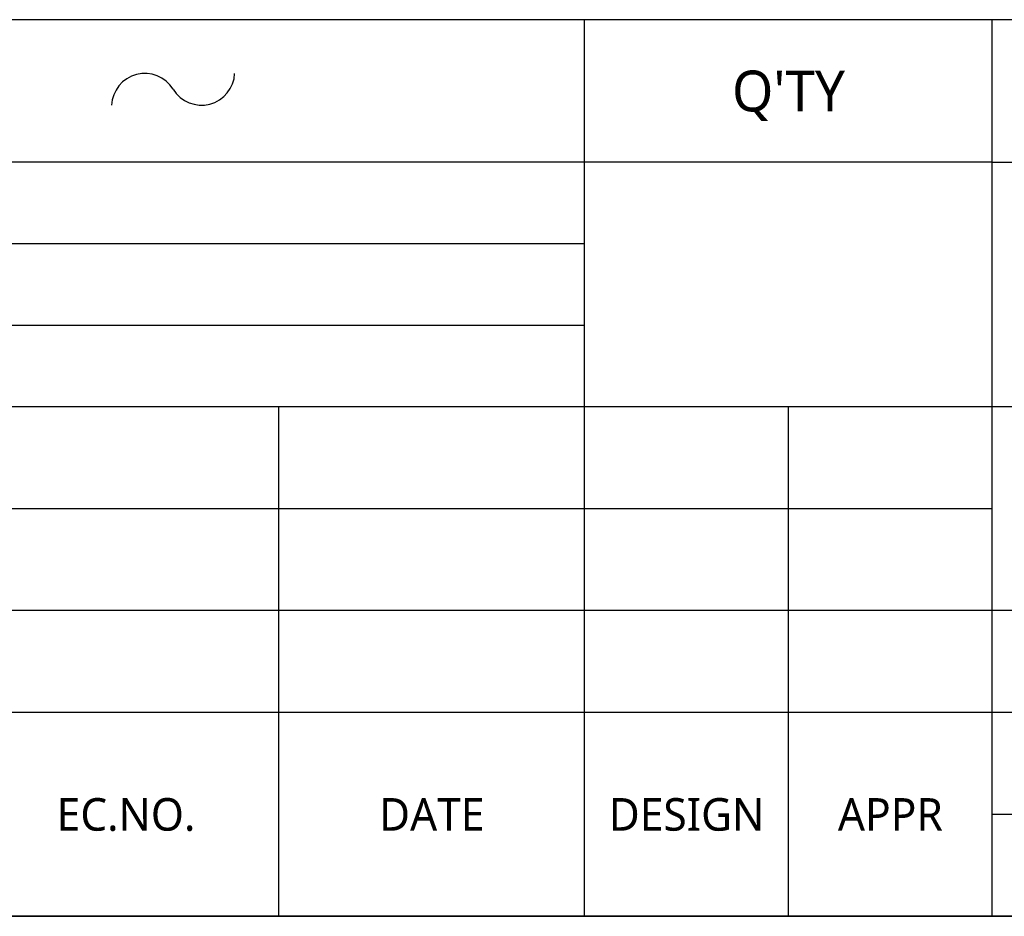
# Model space of a CAD drawing. Header units: millimetres. Extents: x 20 to 4180, y 42 to 2950.
# Tile 39 of 133: x 2986 to 3228, y 100 to 320. Entities that reach past the tile are written whole.
import ezdxf

# ---------------------------------------------------------------- set-up
doc = ezdxf.new("R2010")
doc.units = ezdxf.units.MM
doc.header["$LTSCALE"] = 231.275
doc.layers.get('0').update_dxf_attribs({"linetype": 'CONTINUOUS'})
doc.layers.add('20_ALL_DETAILS', color=7, linetype='CONTINUOUS')
doc.styles.add('TEXTSTYLE_3', font='malgun.ttf')

# ---------------------------------------------------------------- blocks, each defined once
blk = doc.blocks.new('ROUGHNESS_BL4')
at = {"layer": '20_ALL_DETAILS', "color": 134}
for centre, start_param, end_param in [((3017.1, 298.68), 4.221404, 6.77417), ((3031.01, 307.16), 1.079811, 3.632578)]:
    blk.add_ellipse(centre, major_axis=(-7.02, 4.13), ratio=1, start_param=start_param, end_param=end_param, dxfattribs=at)
blk = doc.blocks.new('TABLE_BL1', base_point=(2937.5, 209.99))
at = {"color": 134}
for p, q in [((3225, 319.99), (2650, 319.99)), ((2650, 99.99), (2650, 319.99)), ((2925, 224.99), (2925, 319.99)), ((3125, 99.99), (3125, 319.99)), ((3225, 99.99), (3225, 319.99)), ((3225, 284.99), (2650, 284.99)), ((3125, 264.99), (2650, 264.99)), ((3125, 244.99), (2650, 244.99)), ((3225, 224.99), (2650, 224.99)), ((2700, 99.99), (2700, 224.99)), ((2750, 99.99), (2750, 224.99)), ((2975, 99.99), (2975, 224.99)), ((3050, 99.99), (3050, 224.99)), ((3175, 99.99), (3175, 224.99)), ((3225, 199.99), (2650, 199.99)), ((3225, 174.99), (2650, 174.99)), ((3225, 149.99), (2650, 149.99)), ((3225, 99.99), (2650, 99.99))]:
    blk.add_line(p, q, dxfattribs=at)
at = {"color": 134, "attachment_point": 2, "line_spacing_factor": 0.9, "style": 'TEXTSTYLE_3'}
for s, insert, char_height, width in [('SURFACE TEXTURE', (2787.5, 307.49), 10, 118.4815), ("Q'TY", (3175, 307.49), 10, 29.1852), ('HEAT TREATMENT', (2787.5, 279.99), 10, 116.2963), ('SURFACE TREATMENT', (2787.5, 259.99), 10, 140.3333), ('MATERIAL', (2787.5, 239.99), 10, 64.5185), ('NO.OF\\PREV.', (2725, 134.99), 8, 33.6593), ('SYM.', (2675, 128.99), 8, 24.9185), ('DESCRIPTION ', (2862.5, 128.99), 8, 72.8593), ('EC.NO.', (3012.5, 128.99), 8, 34.7556), ('DATE', (3087.5, 128.99), 8, 26.963), ('DESIGN', (3150, 128.99), 8, 39.0519), ('APPR', (3200, 128.99), 8, 26.7852)]:
    blk.add_mtext(s, dxfattribs=dict(at, insert=insert, char_height=char_height, width=width))
blk = doc.blocks.new('TABLE_BL2', base_point=(3662.49, 209.99))
at = {"color": 134}
for p, q in [((4099.99, 319.99), (3224.99, 319.99)), ((3224.99, 99.99), (3224.99, 319.99)), ((4099.99, 284.99), (3224.99, 284.99)), ((4099.99, 224.99), (3224.99, 224.99)), ((4099.99, 174.99), (3224.99, 174.99)), ((3674.99, 149.99), (3224.99, 149.99)), ((3674.99, 124.99), (3224.99, 124.99)), ((4099.99, 99.99), (3224.99, 99.99))]:
    blk.add_line(p, q, dxfattribs=at)

msp = doc.modelspace()

# ---------------------------------------------------------------- linework, layer by layer
at = {"color": 7}
msp.add_line((50, 100), (4100, 100), dxfattribs=at)

# ---------------------------------------------------------------- block references
for name, p in [('TABLE_BL1', (2937.498, 209.993)), ('TABLE_BL2', (3662.495, 209.99))]:
    msp.add_blockref(name, p)
at = {"layer": '20_ALL_DETAILS', "color": 134}
msp.add_blockref('ROUGHNESS_BL4', (0, 0), dxfattribs=at)

doc.saveas('drawing.dxf')
